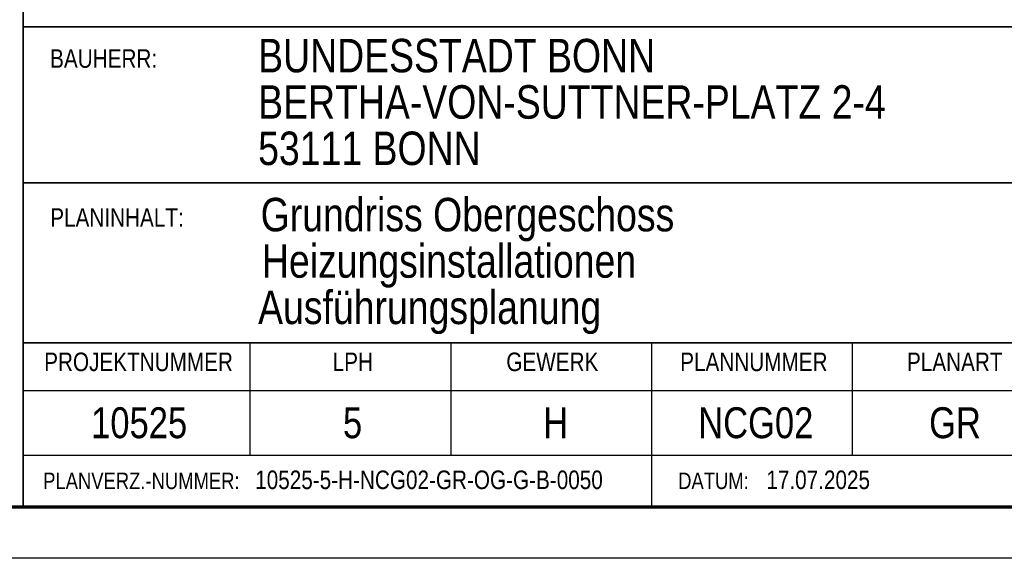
# Model space of a CAD drawing. Extents: x 229 to 926, y 37 to 878.
# Tile 28 of 162: x 742 to 837, y 37 to 89. Entities that reach past the tile are written whole.
import ezdxf

# ---------------------------------------------------------------- set-up
doc = ezdxf.new("R2010")
doc.units = 0
doc.layers.get('0').update_dxf_attribs({"lineweight": 13})
for name, color, linetype, lineweight in [('FORMAT', 7, 'Continuous', 25), ('X_BI_Geometrie', 7, 'Continuous', 13), ('X_BI_Text', 7, 'Continuous', 25)]:
    doc.layers.add(name, color=color, linetype=linetype, lineweight=lineweight)
doc.styles.get("Standard").update_dxf_attribs({"font": 'arial.ttf'})

# ---------------------------------------------------------------- blocks, each defined once
blk = doc.blocks.new('Blockreferenz-A03ENIV7I0', base_point=(228.976, 36.581))
at = {"layer": 'FORMAT', "color": 0, "linetype": 'ByBlock', "lineweight": 70, "ltscale": 0.7}
blk.add_line((248.976, 41.581), (920.976, 41.581), dxfattribs=at)
at = {"layer": 'FORMAT', "color": 0, "linetype": 'ByBlock', "ltscale": 0.25}
blk.add_line((925.976, 36.581), (228.976, 36.581), dxfattribs=at)
blk = doc.blocks.new('Blockreferenz-A03ENIV9I0', base_point=(739.746, 41.581))
at = {"color": 0, "linetype": 'ByBlock', "lineweight": 35, "ltscale": 0.35}
for p, q in [((741.976, 119.79), (741.976, 41.581)), ((741.976, 88.167), (920.976, 88.167)), ((741.976, 73.009), (880.976, 73.009)), ((741.976, 57.509), (920.976, 57.509)), ((920.976, 41.581), (741.976, 41.581))]:
    blk.add_line(p, q, dxfattribs=at)
at = {"color": 0, "linetype": 'ByBlock', "lineweight": 25, "ltscale": 0.25}
for p, q in [((763.976, 57.509), (763.976, 46.581)), ((783.476, 57.509), (783.476, 46.581)), ((802.976, 57.509), (802.976, 41.581)), ((822.476, 57.509), (822.476, 46.581)), ((741.976, 52.874), (920.976, 52.874)), ((741.976, 46.581), (920.976, 46.581))]:
    blk.add_line(p, q, dxfattribs=at)
at = {"layer": 'X_BI_Text', "color": 0, "linetype": 'ByBlock', "ltscale": 0.25, "attachment_point": 1}
for s, insert, char_height in [('{\\W0.8;\\fArial;BUNDESSTADT BONN}', (764.782, 86.999), 3.25), ('{\\W0.8;\\fArial;BERTHA-VON-SUTTNER-PLATZ 2-4}', (764.782, 82.499), 3.25), ('{\\W0.8;\\fArial;53111 BONN }', (764.782, 78), 3.25), ('{\\W0.8;\\fArial;10525}', (748.565, 51.24), 3)]:
    blk.add_mtext(s, dxfattribs=dict(at, insert=insert, char_height=char_height))
at = {"layer": 'X_BI_Text', "color": 0, "attachment_point": 1}
for s, insert, char_height in [('{\\W0.8;\\fArial;BAUHERR:}', (744.579, 85.988), 1.8), ('{\\W0.8;\\fArial;Grundriss Obergeschoss}', (765.022, 71.567), 3.25), ('{\\W0.8;\\fArial;PLANINHALT:}', (744.589, 70.555), 1.8), ('{\\W0.8;\\fArial;Heizungsinstallationen}', (765.146, 67.067), 3.25), ('{\\W0.8;\\fArial;Ausführungsplanung}', (764.775, 62.567), 3.25), ('{\\W0.8;\\fArial;PROJEKTNUMMER}', (744.003, 56.55), 1.8), ('{\\W0.8;\\fArial;LPH}', (772.016, 56.55), 1.8), ('{\\W0.8;\\fArial;GEWERK}', (788.879, 56.55), 1.8), ('{\\W0.8;\\fArial;PLANNUMMER}', (805.764, 56.55), 1.8), ('{\\W0.8;\\fArial;PLANART}', (827.786, 56.55), 1.8), ('{\\W0.8;\\fArial;5}', (773.018, 51.24), 3), ('{\\W0.8;\\fArial;H}', (792.453, 51.24), 3), ('{\\W0.8;\\fArial;NCG02}', (807.513, 51.24), 3), ('{\\W0.8;\\fArial;GR}', (829.934, 51.24), 3), ('{\\W0.8;\\fArial;10525-5-H-NCG02-GR-OG-G-B-0050}', (764.492, 45.099), 1.8), ('{\\W0.8;\\fArial;17.07.2025}', (814.129, 45.099), 1.8), ('{\\W0.8;\\fArial;PLANVERZ.-NUMMER:}', (743.905, 44.899), 1.6), ('{\\W0.8;\\fArial;DATUM:}', (805.568, 44.899), 1.6)]:
    blk.add_mtext(s, dxfattribs=dict(at, insert=insert, char_height=char_height))

msp = doc.modelspace()

# ---------------------------------------------------------------- block references
at = {"ltscale": 0.13}
msp.add_blockref('Blockreferenz-A03ENIV7I0', (228.976, 36.581), dxfattribs=at)
at = {"layer": 'X_BI_Geometrie', "ltscale": 0.13}
msp.add_blockref('Blockreferenz-A03ENIV9I0', (739.746, 41.581), dxfattribs=at)

doc.saveas('drawing.dxf')
